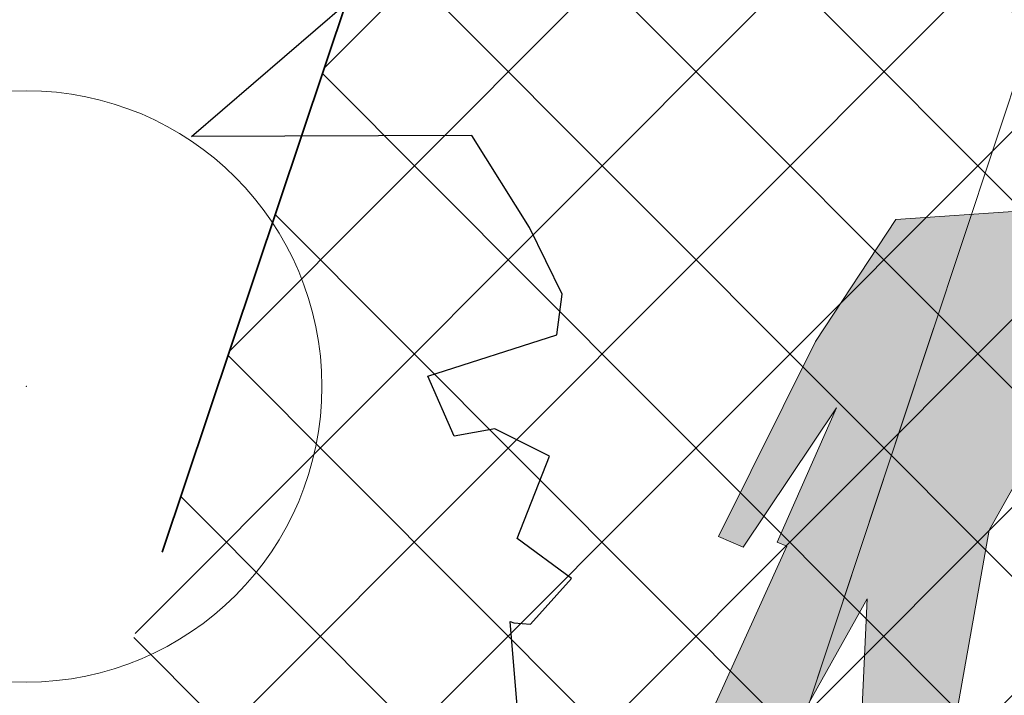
# Model space of a CAD drawing. Header units: metres. Extents: x 6599594 to 6600699, y 5687867 to 5691114.
# Tile 118 of 256: x 6599897.7 to 6599899.36, y 5688721.12 to 5688722.26. Entities that reach past the tile are written whole.
import ezdxf

# ---------------------------------------------------------------- set-up
doc = ezdxf.new("R2010")
doc.units = ezdxf.units.M
doc.header["$MEASUREMENT"] = 0
for name, pattern in [('1', [0]), ('BUG', [1.5, 1, -0.5]), ('L_0_04', [1.5, 1, -0.5])]:
    doc.linetypes.add(name, pattern=pattern)
doc.layers.get('0').update_dxf_attribs({"color": 253, "linetype": 'CONTINUOUS', "lineweight": 13})
doc.layers.add('__gaPoziome', color=7, linetype='CONTINUOUS')
doc.layers.add('RS-drzewa projektowane', color=7, linetype='CONTINUOUS')
for name, color, linetype, lineweight in [('_kolor chodnik', 50, '1', 5), ('_kolor jezdnia', 4, '1', 0), ('_kolor zjazdy kostka', 7, '1', 5), ('_kolor ścieżka @ 1', 10, '1', 0), ('_nasadzenia', 72, 'BUG', 30), ('_obrzeze', 10, 'BUG', 35), ('OT_Komunikacja', 7, 'CONTINUOUS', 0), ('OT_ZagospodarowanieTerenu', 7, 'CONTINUOUS', 0)]:
    doc.layers.add(name, color=color, linetype=linetype, lineweight=lineweight)
pattern_1 = [(45, (0, 0), (-0.1414213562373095, 0.1414213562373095), []), (135, (0, 0), (-0.1414213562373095, -0.1414213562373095), [])]

# ---------------------------------------------------------------- blocks, each defined once
blk = doc.blocks.new('d2')
at = {"layer": '_nasadzenia'}
for p, q in [((-293018.1938077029, 28215.40966504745), (-293017.7984534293, 28215.74964162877)), ((-293017.4792267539, 28215.41244162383), (-293018.1938077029, 28215.40966504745)), ((-293017.3314917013, 28215.17728852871), (-293017.4792267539, 28215.41244162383)), ((-293017.2482667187, 28215.00762989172), (-293017.3314917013, 28215.17728852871)), ((-293017.262052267, 28214.90370684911), (-293017.2482667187, 28215.00762989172)), ((-293017.5911168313, 28214.7988722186), (-293017.262052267, 28214.90370684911)), ((-293017.5240193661, 28214.64558719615), (-293017.5911168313, 28214.7988722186)), ((-293017.4198706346, 28214.66431921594), (-293017.5240193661, 28214.64558719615)), ((-293017.2806340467, 28214.59501953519), (-293017.4198706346, 28214.66431921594)), ((-293017.3634804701, 28214.38433277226), (-293017.2806340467, 28214.59501953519)), ((-293017.2244893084, 28214.28252699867), (-293017.3634804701, 28214.38433277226)), ((-293017.3293743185, 28214.16627670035), (-293017.2244893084, 28214.28252699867)), ((-293017.3515251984, 28213.81535557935), (-293017.3813259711, 28214.17316373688)), ((-293017.3813259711, 28214.17316373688), (-293017.3716003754, 28214.16984078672)), ((-293017.3716003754, 28214.16984078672), (-293017.3293743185, 28214.16627670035))]:
    blk.add_line(p, q, dxfattribs=at)
blk = doc.blocks.new('230')
at = {"color": 0, "linetype": 'Continuous', "lineweight": 18}
blk.add_circle((0, 0), 1, dxfattribs=at)
blk = doc.blocks.new('*U1227')
at = {"linetype": 'Continuous', "lineweight": 0}
h = blk.add_hatch(color=0, dxfattribs=at)
h.dxf.hatch_style = 1
h.paths.add_polyline_path([(-0.116898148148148, 0.7962962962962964), (-0.0694962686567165, 1.067164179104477), (0.1899633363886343, 0.6755270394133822), (0.2128681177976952, 0.6933418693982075), (0.3284982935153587, 0.6264931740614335), (0.4138225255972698, 0.6552901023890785), (0.3402366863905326, 0.3609467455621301), (0.3700591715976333, 0.3542366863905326), (0.2862707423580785, 0.0190829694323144), (0.3604550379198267, 0.0124593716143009), (0.46875, 0.333333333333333), (0.6070254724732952, 0.0875102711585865), (0.6483957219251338, 0.0838903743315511), (0.6842105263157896, 0.1644736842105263), (0.6469622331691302, 0.1691297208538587), (0.5643382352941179, 0.38235294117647), (0.6096590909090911, 0.5636363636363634), (0.690032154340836, 0.4072347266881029), (0.752906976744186, 0.4316860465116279), (0.6037063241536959, 0.7300873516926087), (0.4688801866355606, 0.7520100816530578), (0.332278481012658, 0.6922468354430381), (0.2375565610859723, 0.7443438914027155), (-0.0285714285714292, 1.217460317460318), (-0.1562500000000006, 1.3203125), (-0.242537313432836, 1.324626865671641), (-0.4399999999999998, 1.24), (-0.4999999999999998, 1.000000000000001), (-0.5456656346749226, 0.6346749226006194), (-0.5, 0.63125), (-0.42919921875, 0.9062500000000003), (-0.4485436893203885, 0.6586407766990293), (-0.4309715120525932, 0.6573228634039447), (-0.4889705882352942, -1e-16), (-0.38125, 0), (-0.2730263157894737, 0.6184210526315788), (-0.115625, 0.0937499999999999), (-0.0161830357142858, 0.0937499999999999), (0.0315845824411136, 0.2007494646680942), (-0.0239923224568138, 0.2245681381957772)])
at = {"color": 0, "linetype": 'Continuous', "lineweight": 0}
for points in [[(-0.4399999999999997, 1.24), (-0.2425373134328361, 1.324626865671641), (-0.1562500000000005, 1.3203125), (-0.0285714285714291, 1.217460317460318), (0.2375565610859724, 0.7443438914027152)], [(-0.5, 1), (-0.4399999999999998, 1.24)], [(-0.116898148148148, 0.7962962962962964), (-0.0694962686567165, 1.067164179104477), (0.1899633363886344, 0.6755270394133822), (0.1899633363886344, 0.6755270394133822)], [(-0.5456656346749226, 0.6346749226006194), (-0.5, 0.9999999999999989)], [(-0.4889705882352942, 0), (-0.4309715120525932, 0.6573228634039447), (-0.4485436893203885, 0.6586407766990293), (-0.42919921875, 0.9062500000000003), (-0.5, 0.63125), (-0.5456656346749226, 0.6346749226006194)], [(-0.0239923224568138, 0.2245681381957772), (-0.116898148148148, 0.7962962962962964)], [(-0.4889705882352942, 0), (-0.38125, 0), (-0.2730263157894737, 0.6184210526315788), (-0.115625, 0.09375), (-0.0161830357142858, 0.09375), (0.0315845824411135, 0.2007494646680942), (-0.0239923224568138, 0.2245681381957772)]]:
    blk.add_lwpolyline(points, dxfattribs=at)

msp = doc.modelspace()

# ---------------------------------------------------------------- hatches: boundary and pattern name
at = {"layer": '_kolor chodnik'}
h = msp.add_hatch(dxfattribs=at)
h.set_pattern_fill('ANSI37', color=256, scale=1.6)
h.set_pattern_definition(pattern_1)
h.paths.add_polyline_path([(6599849.938171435, 5688542.085872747), (6599852.232147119, 5688548.938742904), (6599853.573135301, 5688548.489851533), (6599853.827082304, 5688549.248475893), (6599851.793849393, 5688549.929093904), (6599849.895278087, 5688548.982823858), (6599847.823506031, 5688542.793750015)])
edge = h.paths.add_edge_path()
edge.add_line((6600018.106075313, 5689087.454911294), (6600022.42781917, 5689091.229234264))
edge.add_line((6600022.42781917, 5689091.229234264), (6600020.233254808, 5689093.742094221))
edge.add_line((6600020.233254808, 5689093.742094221), (6600017.159471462, 5689091.057656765))
edge.add_arc((6600023.275194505, 5689085.385140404), 8.34143334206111, 137.1531558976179, 148.8016577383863)
edge.add_line((6600016.140105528, 5689089.706021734), (6600018.106075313, 5689087.454911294))
h.paths.add_polyline_path([(6600038.501784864, 5689187.59229436), (6600037.906968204, 5689187.700586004), (6600037.638296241, 5689186.224843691), (6600038.240083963, 5689186.115282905)])
h.paths.add_polyline_path([(6600069.098302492, 5689360.276020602), (6600068.321239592, 5689360.413462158), (6600068.064048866, 5689358.936495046), (6600068.836639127, 5689358.799546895)])
h.paths.add_polyline_path([(6600082.393785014, 5689362.950258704), (6600082.941124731, 5689366.103121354), (6600081.481377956, 5689366.361351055), (6600080.923159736, 5689363.210828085)])
h.paths.add_polyline_path([(6600074.022236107, 5689388.065861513), (6600072.983907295, 5689388.249860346), (6600072.723374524, 5689386.772538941), (6600073.760538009, 5689386.588865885)])
h.paths.add_polyline_path([(6600105.602402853, 5689486.45426531), (6600106.738797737, 5689489.760539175), (6600105.28818975, 5689490.281952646), (6600104.132785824, 5689486.965912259)])
h.paths.add_polyline_path([(6600132.519778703, 5689678.737346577), (6600131.636986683, 5689678.922259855), (6600131.330470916, 5689677.453953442), (6600132.212256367, 5689677.269208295)])
h.paths.add_polyline_path([(6600156.649397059, 5689798.7449027), (6600156.48800471, 5689797.95886096), (6600157.450195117, 5689797.757316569), (6600157.615023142, 5689798.542205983)])
h.paths.add_polyline_path([(6600189.055358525, 5689948.643107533), (6600187.902868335, 5689948.884512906), (6600187.600024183, 5689947.417400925), (6600188.748131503, 5689947.176379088)])
edge = h.paths.add_edge_path()
edge.add_line((6600204.459383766, 5690032.969035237), (6600204.153258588, 5690031.227801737))
edge.add_arc((6600202.328347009, 5690027.299936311), 4.331100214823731, 41.853001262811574, 65.08011546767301, ccw=False)
edge.add_arc((6600032.903931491, 5690051.979071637), 174.020003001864, 352.8070218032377, 353.495463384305)
edge.add_arc((6600202.372679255, 5690027.343587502), 5.999999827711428, 55.12102442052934, 69.64815978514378)
edge = h.paths.add_edge_path()
edge.add_line((6600205.046027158, 5690040.265402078), (6600204.972740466, 5690038.483452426))
edge.add_arc((6600203.986269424, 5690044.401803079), 5.999999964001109, 279.4630688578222, 294.9140560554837)
edge.add_line((6600206.513819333, 5690038.960158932), (6600206.607027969, 5690041.030672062))
edge.add_arc((6600203.986269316, 5690044.401803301), 4.270000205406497, 284.3702444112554, 307.86193139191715, ccw=False)
edge = h.paths.add_edge_path()
edge.add_arc((6600203.547470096, 5690044.558759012), 6.446878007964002, 324.43500910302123, 356.20133685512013, ccw=False)
edge.add_arc((6600203.986269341, 5690044.401803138), 6.000000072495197, 323.2169970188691, 357.4193489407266)
h.paths.add_polyline_path([(6600208.910055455, 5690121.713696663), (6600208.146285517, 5690121.748120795), (6600207.125602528, 5690121.794124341), (6600209.971605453, 5690121.665851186)])
edge = h.paths.add_edge_path()
edge.add_line((6600238.769818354, 5690481.648294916), (6600240.338176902, 5690490.87374652))
edge.add_line((6600240.338176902, 5690490.87374652), (6600241.251295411, 5690510.829461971))
edge.add_line((6600241.251295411, 5690510.829461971), (6600239.524022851, 5690510.928942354))
edge.add_line((6600239.524022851, 5690510.928942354), (6600238.633343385, 5690491.167757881))
edge.add_line((6600238.633343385, 5690491.167757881), (6600234.579716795, 5690467.661262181))
edge.add_line((6600234.579716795, 5690467.661262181), (6600234.449796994, 5690464.966873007))
edge.add_arc((6600242.443669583, 5690464.607462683), 8.001948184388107, 177.4256737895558, 268.2543056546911)
edge.add_line((6600242.199903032, 5690456.609228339), (6600242.216657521, 5690457.359274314))
edge.add_line((6600242.216657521, 5690457.359274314), (6600242.305257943, 5690458.836738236))
edge.add_arc((6600242.444504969, 5690464.607952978), 5.772894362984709, 177.0298084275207, 268.6178439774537, ccw=False)
edge.add_line((6600236.679365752, 5690464.907083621), (6600236.951876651, 5690470.95443634))
edge.add_line((6600236.951876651, 5690470.95443634), (6600238.15078669, 5690478.210832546))
edge.add_line((6600238.15078669, 5690478.210832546), (6600238.769818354, 5690481.648294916))
h.paths.add_polyline_path([(6600238.769818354, 5690481.648294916), (6600238.15078669, 5690478.210832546), (6600239.670056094, 5690477.930590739), (6600240.266710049, 5690481.376366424)])
edge = h.paths.add_edge_path()
edge.add_line((6600223.366500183, 5690460.339976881), (6600223.278629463, 5690457.997544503))
edge.add_arc((6600220.967166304, 5690465.656339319), 7.999999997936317, 286.7940807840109, 300.2738222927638)
edge.add_line((6600225.000231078, 5690458.747331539), (6600225.240084, 5690461.623695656))
edge.add_arc((6600221.105749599, 5690465.648640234), 5.76999998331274, 293.06724424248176, 315.7681070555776, ccw=False)
edge = h.paths.add_edge_path()
edge.add_arc((6600220.025145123, 5690444.676291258), 5.770000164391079, 37.996647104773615, 59.94382588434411, ccw=False)
edge.add_line((6600224.572175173, 5690448.22839199), (6600224.817793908, 5690451.081798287))
edge.add_arc((6600220.025145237, 5690444.676291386), 7.999999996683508, 53.19588653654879, 68.15166733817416)
edge.add_line((6600223.00235276, 5690452.101669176), (6600222.91504296, 5690449.670427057))
edge = h.paths.add_edge_path()
edge.add_arc((6600221.105749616, 5690465.648640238), 7.999999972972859, 328.0222308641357, 357.0132597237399)
edge.add_line((6600229.094882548, 5690465.23180147), (6600229.218816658, 5690467.593604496))
edge.add_line((6600229.218816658, 5690467.593604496), (6600228.218919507, 5690467.645774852))
edge.add_line((6600228.218919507, 5690467.645774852), (6600227.891778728, 5690461.411918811))
h.paths.add_polyline_path([(6600200.980142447, 5690012.236744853), (6600202.317278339, 5690011.956662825), (6600202.522293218, 5690012.935421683), (6600201.182321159, 5690013.216097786)])
h.paths.add_polyline_path([(6600196.457878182, 5689983.98337835), (6600195.202332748, 5689984.246370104), (6600194.899091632, 5689982.777335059), (6600196.150355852, 5689982.515240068)])
edge = h.paths.add_edge_path()
edge.add_line((6600112.305909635, 5689517.991018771), (6600112.691041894, 5689519.807934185))
edge.add_line((6600112.691041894, 5689519.807934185), (6600113.245521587, 5689522.423769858))
edge.add_line((6600113.245521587, 5689522.423769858), (6600111.553124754, 5689522.782507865))
edge.add_line((6600111.553124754, 5689522.782507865), (6600107.405864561, 5689503.21722655))
edge.add_line((6600107.405864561, 5689503.21722655), (6600099.494506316, 5689480.361667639))
edge.add_line((6600099.494506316, 5689480.361667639), (6600099.182814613, 5689478.891218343))
edge.add_arc((6600107.008997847, 5689477.232359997), 8.000059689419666, 168.0325629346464, 257.7529108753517)
edge.add_line((6600105.311960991, 5689469.414366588), (6600105.784990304, 5689471.593619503))
edge.add_arc((6600107.008927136, 5689477.232314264), 5.769999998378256, 168.0321375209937, 257.7533362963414, ccw=False)
edge.add_line((6600101.364343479, 5689478.42879883), (6600101.647245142, 5689479.76342708))
edge.add_line((6600101.647245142, 5689479.76342708), (6600104.132785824, 5689486.965912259))
edge.add_line((6600104.132785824, 5689486.965912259), (6600105.28818975, 5689490.281952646))
edge.add_line((6600105.28818975, 5689490.281952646), (6600108.240043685, 5689498.809726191))
edge.add_line((6600108.240043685, 5689498.809726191), (6600112.305909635, 5689517.991018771))
h.paths.add_polyline_path([(6600136.009573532, 5689645.499114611), (6600138.333647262, 5689645.012304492), (6600138.661671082, 5689646.578318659), (6600134.869459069, 5689647.372651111)])
at = {"layer": '_kolor jezdnia'}
h = msp.add_hatch(dxfattribs=at)
h.set_pattern_fill('ANSI37', color=4, scale=3.5)
h.set_pattern_definition([(45, (0, 0), (-0.3093592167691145, 0.3093592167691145), []), (135, (0, 0), (-0.3093592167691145, -0.3093592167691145), [])])
edge = h.paths.add_edge_path()
edge.add_line((6599833.066047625, 5688539.933393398), (6599850.649511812, 5688527.983462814))
edge.add_arc((6599857.337592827, 5688536.653968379), 10.95025544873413, 169.5012687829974, 232.3548431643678, ccw=False)
edge.add_arc((6599858.085851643, 5688536.618142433), 11.69295282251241, 162.2507788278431, 169.9967502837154, ccw=False)
edge.add_line((6599846.949484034, 5688540.182754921), (6599847.823506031, 5688542.793750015))
edge.add_line((6599847.823506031, 5688542.793750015), (6599849.895278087, 5688548.982823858))
edge.add_line((6599849.895278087, 5688548.982823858), (6599852.434748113, 5688556.56906746))
edge.add_line((6599852.434748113, 5688556.56906746), (6599928.48625871, 5688783.760284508))
edge.add_line((6599928.48625871, 5688783.760284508), (6599931.025728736, 5688791.34652811))
edge.add_line((6599931.025728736, 5688791.34652811), (6599996.657773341, 5688987.411326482))
edge.add_line((6599996.657773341, 5688987.411326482), (6599999.197243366, 5688994.997570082))
edge.add_line((6599999.197243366, 5688994.997570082), (6600021.930100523, 5689062.908193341))
edge.add_line((6600021.930100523, 5689062.908193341), (6600017.620224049, 5689067.371531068))
edge.add_line((6600017.620224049, 5689067.371531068), (6600016.714558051, 5689064.654078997))
edge.add_line((6600016.714558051, 5689064.654078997), (6600012.423620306, 5689051.835617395))
edge.add_line((6600012.423620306, 5689051.835617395), (6600009.884150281, 5689044.249373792))
edge.add_line((6600009.884150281, 5689044.249373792), (6599977.53516164, 5688947.612159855))
edge.add_line((6599977.53516164, 5688947.612159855), (6599974.995691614, 5688940.025916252))
edge.add_line((6599974.995691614, 5688940.025916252), (6599942.096912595, 5688841.746295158))
edge.add_line((6599942.096912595, 5688841.746295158), (6599939.557442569, 5688834.160051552))
edge.add_line((6599939.557442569, 5688834.160051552), (6599882.679288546, 5688664.246042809))
edge.add_line((6599882.679288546, 5688664.246042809), (6599880.139818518, 5688656.659799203))
edge.add_line((6599880.139818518, 5688656.659799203), (6599852.46454386, 5688573.984527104))
edge.add_line((6599852.46454386, 5688573.984527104), (6599842.470137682, 5688544.127903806))
edge.add_arc((6599835.706422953, 5688546.652910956), 7.219660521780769, 248.5480913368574, 339.52856074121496, ccw=False)
h.paths.add_polyline_path([(6600044.653202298, 5689172.271628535), (6600046.276244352, 5689181.431901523), (6600047.759199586, 5689189.801539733), (6600051.0603021, 5689208.432603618), (6600052.368792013, 5689215.817578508), (6600054.808584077, 5689229.587499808), (6600056.11707399, 5689236.972474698), (6600057.346666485, 5689243.912161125), (6600058.655146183, 5689251.297078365), (6600058.831439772, 5689252.292060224), (6600060.098987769, 5689259.445963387), (6600060.139929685, 5689259.677035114), (6600061.407468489, 5689266.830886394), (6600072.329030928, 5689328.470998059), (6600073.637511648, 5689335.855921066), (6600077.337304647, 5689356.73715072), (6600078.820259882, 5689365.106788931), (6600081.142794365, 5689378.214921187), (6600082.538516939, 5689386.092227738), (6600095.187867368, 5689457.483787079), (6600091.082877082, 5689465.8405575), (6600089.043088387, 5689454.328211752), (6600087.870641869, 5689447.711051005), (6600087.560133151, 5689445.958573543), (6600086.562151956, 5689440.326076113), (6600082.433200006, 5689417.022719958), (6600080.95024477, 5689408.65308175), (6600077.202698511, 5689387.502337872), (6600075.719743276, 5689379.132699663), (6600073.469199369, 5689366.430874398), (6600071.986244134, 5689358.061236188), (6600069.98686466, 5689346.776955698), (6600068.591142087, 5689338.899649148), (6600065.559290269, 5689321.78820693), (6600064.163567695, 5689313.910900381), (6600059.719426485, 5689288.828650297), (6600058.323703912, 5689280.951343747), (6600057.563846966, 5689276.662793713), (6600056.168124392, 5689268.785487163), (6600054.804920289, 5689261.091711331), (6600053.409197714, 5689253.21440478), (6600053.264817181, 5689252.399536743), (6600051.869094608, 5689244.522230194), (6600051.183555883, 5689240.653124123), (6600049.787833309, 5689232.775817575), (6600046.593849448, 5689214.749319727), (6600045.198126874, 5689206.872013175), (6600044.41754409, 5689202.466488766), (6600042.934588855, 5689194.096850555), (6600036.429952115, 5689157.38538759), (6600034.946996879, 5689149.01574938), (6600030.579776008, 5689124.367629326), (6600027.529365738, 5689107.151445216), (6600024.895072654, 5689094.014582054), (6600030.583685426, 5689094.264316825), (6600032.945013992, 5689106.191885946), (6600043.170247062, 5689163.901990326)])
edge = h.paths.add_edge_path()
edge.add_line((6600111.106812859, 5689535.144351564), (6600111.256844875, 5689535.85214863))
edge.add_line((6600111.256844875, 5689535.85214863), (6600112.915748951, 5689543.678261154))
edge.add_line((6600112.915748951, 5689543.678261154), (6600117.304772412, 5689564.384094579))
edge.add_line((6600117.304772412, 5689564.384094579), (6600119.067357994, 5689572.699339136))
edge.add_line((6600119.067357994, 5689572.699339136), (6600120.087667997, 5689577.512794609))
edge.add_line((6600120.087667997, 5689577.512794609), (6600121.642890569, 5689584.849775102))
edge.add_line((6600121.642890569, 5689584.849775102), (6600128.436769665, 5689616.900852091))
edge.add_line((6600128.436769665, 5689616.900852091), (6600129.991992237, 5689624.237832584))
edge.add_line((6600129.991992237, 5689624.237832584), (6600132.660554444, 5689636.827148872))
edge.add_line((6600132.660554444, 5689636.827148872), (6600133.208838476, 5689639.444704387))
edge.add_line((6600133.208838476, 5689639.444704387), (6600134.848957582, 5689647.274775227))
edge.add_line((6600134.848957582, 5689647.274775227), (6600138.97649476, 5689666.979995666))
edge.add_line((6600138.97649476, 5689666.979995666), (6600140.51410642, 5689674.320687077))
edge.add_line((6600140.51410642, 5689674.320687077), (6600145.209128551, 5689696.735129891))
edge.add_line((6600145.209128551, 5689696.735129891), (6600146.746740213, 5689704.075821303))
edge.add_line((6600146.746740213, 5689704.075821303), (6600151.462308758, 5689726.588354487))
edge.add_line((6600151.462308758, 5689726.588354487), (6600152.999920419, 5689733.929045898))
edge.add_line((6600152.999920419, 5689733.929045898), (6600155.244070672, 5689744.642813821))
edge.add_line((6600155.244070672, 5689744.642813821), (6600156.781682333, 5689751.983505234))
edge.add_line((6600156.781682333, 5689751.983505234), (6600161.635515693, 5689775.156126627))
edge.add_line((6600161.635515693, 5689775.156126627), (6600163.378142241, 5689783.475576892))
edge.add_line((6600163.378142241, 5689783.475576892), (6600163.850769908, 5689785.731942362))
edge.add_line((6600163.850769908, 5689785.731942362), (6600167.028500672, 5689800.902704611))
edge.add_line((6600167.028500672, 5689800.902704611), (6600179.49088801, 5689860.399222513))
edge.add_line((6600179.49088801, 5689860.399222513), (6600181.233514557, 5689868.718672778))
edge.add_line((6600181.233514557, 5689868.718672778), (6600181.84713393, 5689871.648144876))
edge.add_line((6600181.84713393, 5689871.648144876), (6600183.384745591, 5689878.988836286))
edge.add_line((6600183.384745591, 5689878.988836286), (6600184.935818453, 5689886.393792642))
edge.add_line((6600184.935818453, 5689886.393792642), (6600186.575937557, 5689894.223863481))
edge.add_line((6600186.575937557, 5689894.223863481), (6600194.05133812, 5689929.912074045))
edge.add_line((6600194.05133812, 5689929.912074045), (6600195.691457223, 5689937.742144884))
edge.add_line((6600195.691457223, 5689937.742144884), (6600202.915799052, 5689972.231779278))
edge.add_line((6600202.915799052, 5689972.231779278), (6600204.555918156, 5689980.061850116))
edge.add_line((6600204.555918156, 5689980.061850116), (6600206.062781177, 5689987.255744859))
edge.add_line((6600206.062781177, 5689987.255744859), (6600207.702900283, 5689995.085815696))
edge.add_line((6600207.702900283, 5689995.085815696), (6600210.232559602, 5690007.162628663))
edge.add_line((6600210.232559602, 5690007.162628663), (6600211.694938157, 5690014.144150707))
edge.add_arc((6600028.177652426, 5690052.584442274), 187.5000004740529, 348.1696294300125, 357.4195276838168)
edge.add_line((6600215.487522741, 5690044.142720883), (6600208.310270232, 5690026.480446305))
edge.add_arc((6600032.903933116, 5690051.97907145), 177.2500013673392, 348.1696294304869, 351.7289130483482, ccw=False)
edge.add_line((6600206.38894146, 5690015.640182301), (6600205.966941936, 5690013.625519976))
edge.add_line((6600205.966941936, 5690013.625519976), (6600204.326822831, 5690005.795449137))
edge.add_line((6600204.326822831, 5690005.795449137), (6600197.076961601, 5689971.183982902))
edge.add_line((6600197.076961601, 5689971.183982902), (6600195.334335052, 5689962.864532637))
edge.add_line((6600195.334335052, 5689962.864532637), (6600193.44722506, 5689953.855305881))
edge.add_line((6600193.44722506, 5689953.855305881), (6600191.909227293, 5689946.512771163))
edge.add_line((6600191.909227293, 5689946.512771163), (6600185.496844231, 5689915.899498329))
edge.add_line((6600185.496844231, 5689915.899498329), (6600183.856521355, 5689908.068454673))
edge.add_line((6600183.856521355, 5689908.068454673), (6600182.066605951, 5689899.523243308))
edge.add_line((6600182.066605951, 5689899.523243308), (6600180.32407057, 5689891.204228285))
edge.add_line((6600180.32407057, 5689891.204228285), (6600174.320344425, 5689862.541919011))
edge.add_line((6600174.320344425, 5689862.541919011), (6600172.577809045, 5689854.222903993))
edge.add_line((6600172.577809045, 5689854.222903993), (6600163.663810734, 5689811.666703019))
edge.add_line((6600163.663810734, 5689811.666703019), (6600162.023782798, 5689803.837067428))
edge.add_line((6600162.023782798, 5689803.837067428), (6600160.924220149, 5689798.587659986))
edge.add_line((6600160.924220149, 5689798.587659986), (6600159.279208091, 5689790.734229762))
edge.add_line((6600159.279208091, 5689790.734229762), (6600157.107250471, 5689780.365115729))
edge.add_line((6600157.107250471, 5689780.365115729), (6600155.462238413, 5689772.511685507))
edge.add_line((6600155.462238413, 5689772.511685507), (6600153.380318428, 5689762.572418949))
edge.add_line((6600153.380318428, 5689762.572418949), (6600151.735124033, 5689754.718118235))
edge.add_line((6600151.735124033, 5689754.718118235), (6600148.586504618, 5689739.686336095))
edge.add_line((6600148.586504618, 5689739.686336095), (6600146.885007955, 5689731.563243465))
edge.add_line((6600146.885007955, 5689731.563243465), (6600141.75088822, 5689707.052510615))
edge.add_line((6600141.75088822, 5689707.052510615), (6600140.110896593, 5689699.223048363))
edge.add_line((6600140.110896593, 5689699.223048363), (6600133.483561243, 5689667.583574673))
edge.add_line((6600133.483561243, 5689667.583574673), (6600131.860394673, 5689659.834436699))
edge.add_line((6600131.860394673, 5689659.834436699), (6600131.740984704, 5689659.26436315))
edge.add_line((6600131.740984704, 5689659.26436315), (6600130.117814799, 5689651.515209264))
edge.add_line((6600130.117814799, 5689651.515209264), (6600127.27873359, 5689637.961189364))
edge.add_line((6600127.27873359, 5689637.961189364), (6600126.924568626, 5689636.290366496))
edge.add_line((6600126.924568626, 5689636.290366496), (6600125.166244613, 5689627.995226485))
edge.add_line((6600125.166244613, 5689627.995226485), (6600118.009503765, 5689594.232298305))
edge.add_line((6600118.009503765, 5689594.232298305), (6600116.25117975, 5689585.937158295))
edge.add_line((6600116.25117975, 5689585.937158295), (6600113.665314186, 5689573.737975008))
edge.add_line((6600113.665314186, 5689573.737975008), (6600111.898534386, 5689565.402943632))
edge.add_line((6600111.898534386, 5689565.402943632), (6600104.889982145, 5689532.339115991))
edge.add_line((6600104.889982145, 5689532.339115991), (6600103.22663594, 5689524.492047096))
edge.add_line((6600103.22663594, 5689524.492047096), (6600096.623876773, 5689493.342605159))
edge.add_line((6600096.623876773, 5689493.342605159), (6600094.968986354, 5689485.535427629))
edge.add_line((6600094.968986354, 5689485.535427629), (6600094.300101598, 5689482.379870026))
edge.add_line((6600094.300101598, 5689482.379870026), (6600099.182814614, 5689478.891218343))
edge.add_line((6600099.182814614, 5689478.891218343), (6600099.494506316, 5689480.361667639))
edge.add_line((6600099.494506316, 5689480.361667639), (6600111.106812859, 5689535.144351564))
edge = h.paths.add_edge_path()
edge.add_arc((6600239.213891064, 5690851.400367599), 10.00000000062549, -2.8342403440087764, 76.13703556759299, ccw=False)
edge.add_line((6600249.201658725, 5690850.905901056), (6600249.082723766, 5690848.503524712))
edge.add_line((6600249.082723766, 5690848.503524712), (6600247.016487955, 5690806.767468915))
edge.add_line((6600247.016487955, 5690806.767468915), (6600246.092398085, 5690789.152178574))
edge.add_line((6600246.092398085, 5690789.152178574), (6600233.768116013, 5690572.015170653))
edge.add_line((6600233.768116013, 5690572.015170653), (6600228.959056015, 5690465.296202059))
edge.add_line((6600228.959056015, 5690465.296202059), (6600234.588724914, 5690465.017134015))
edge.add_line((6600234.588724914, 5690465.017134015), (6600239.262540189, 5690571.767576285))
edge.add_line((6600239.262540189, 5690571.767576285), (6600252.50503885, 5690806.400146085))
edge.add_line((6600252.50503885, 5690806.400146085), (6600254.569211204, 5690848.094521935))
edge.add_arc((6600262.559425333, 5690847.6989487), 7.999999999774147, 76.13703557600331, 177.1657596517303, ccw=False)
edge.add_line((6600264.476229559, 5690855.465921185), (6600241.609896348, 5690861.109083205))
edge = h.paths.add_edge_path()
edge.add_line((6600250.031475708, 5690451.625307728), (6600250.231741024, 5690455.772579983))
edge.add_line((6600250.231741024, 5690455.772579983), (6600246.257763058, 5690456.417303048))
edge.add_line((6600246.257763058, 5690456.417303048), (6600242.171761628, 5690456.61060902))
edge.add_arc((6600242.563100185, 5690464.586983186), 7.985968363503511, 176.9123644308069, 267.1911945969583, ccw=False)
edge.add_line((6600234.588724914, 5690465.017134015), (6600228.959056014, 5690465.296202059))
edge.add_arc((6600220.965133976, 5690465.657286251), 8.002072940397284, 267.8289300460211, 357.413716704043, ccw=False)
edge.add_line((6600220.661989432, 5690457.660957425), (6600212.406915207, 5690458.119572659))
edge.add_line((6600212.406915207, 5690458.119572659), (6600208.431872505, 5690457.817501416))
edge.add_line((6600208.431872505, 5690457.817501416), (6600208.233912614, 5690454.548331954))
edge.add_line((6600208.233912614, 5690454.548331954), (6600212.129565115, 5690453.127270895))
edge.add_line((6600212.129565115, 5690453.127270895), (6600218.640548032, 5690452.76554962))
edge.add_line((6600218.640548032, 5690452.76554962), (6600216.486747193, 5690452.885205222))
edge.add_line((6600216.486747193, 5690452.885205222), (6600220.468905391, 5690452.663974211))
edge.add_arc((6600220.025145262, 5690444.676291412), 7.99999997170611, -0.3386579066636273, 86.8201700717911, ccw=False)
edge.add_line((6600228.025005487, 5690444.629006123), (6600227.803602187, 5690439.649256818))
edge.add_line((6600227.803602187, 5690439.649256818), (6600226.885525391, 5690435.936828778))
edge.add_line((6600226.885525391, 5690435.936828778), (6600225.534849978, 5690405.967249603))
edge.add_line((6600225.534849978, 5690405.967249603), (6600226.115199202, 5690402.187514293))
edge.add_line((6600226.115199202, 5690402.187514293), (6600213.445139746, 5690121.008786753))
edge.add_line((6600213.445139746, 5690121.008786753), (6600213.352800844, 5690118.960058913))
edge.add_line((6600213.352800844, 5690118.960058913), (6600209.980184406, 5690044.131649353))
edge.add_arc((6600203.98626942, 5690044.401803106), 5.999999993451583, 257.4162346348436, 357.41934921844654, ccw=False)
edge.add_line((6600202.679069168, 5690038.545931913), (6600201.589735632, 5690033.666039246))
edge.add_line((6600201.589735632, 5690033.666039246), (6600203.67987942, 5690033.199458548))
edge.add_arc((6600202.372679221, 5690027.343587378), 5.999999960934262, -8.27108729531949, 77.41623506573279, ccw=False)
edge.add_line((6600208.310270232, 5690026.480446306), (6600215.487522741, 5690044.142720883))
edge.add_line((6600215.487522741, 5690044.142720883), (6600216.199687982, 5690059.9446614))
edge.add_line((6600216.199687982, 5690059.9446614), (6600216.537356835, 5690067.437056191))
edge.add_line((6600216.537356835, 5690067.437056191), (6600223.893528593, 5690230.66011469))
edge.add_line((6600223.893528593, 5690230.66011469), (6600224.231197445, 5690238.152509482))
edge.add_line((6600224.231197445, 5690238.152509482), (6600233.507835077, 5690443.987992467))
edge.add_arc((6600241.499722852, 5690443.627812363), 7.999999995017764, 87.29208981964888, 177.4195277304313, ccw=False)
edge.add_line((6600241.877677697, 5690451.618879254), (6600246.021541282, 5690451.422886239))
edge.add_line((6600246.021541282, 5690451.422886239), (6600246.427694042, 5690451.44338883))
edge.add_line((6600246.427694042, 5690451.44338883), (6600246.79397003, 5690451.461878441))
edge.add_line((6600246.79397003, 5690451.461878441), (6600250.031475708, 5690451.625307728))
edge = h.paths.add_edge_path()
edge.add_line((6600007.33756506, 5689086.20374581), (6600006.980466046, 5689080.740822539))
edge.add_line((6600006.980466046, 5689080.740822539), (6600007.229745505, 5689080.720859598))
edge.add_line((6600007.229745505, 5689080.720859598), (6600008.093335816, 5689080.601653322))
edge.add_line((6600008.093335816, 5689080.601653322), (6600008.702681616, 5689080.53831051))
edge.add_arc((6600008.140193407, 5689070.554142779), 9.999999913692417, -18.557800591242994, 86.77547804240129, ccw=False)
edge.add_line((6600017.620224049, 5689067.371531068), (6600021.930100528, 5689062.908193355))
edge.add_arc((6599734.83819726, 5689159.011261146), 302.7499967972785, 341.4922000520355, 343.8640860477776)
edge.add_arc((6600034.895369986, 5689072.315877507), 9.581213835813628, 98.63328270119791, 164.5273290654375, ccw=False)
edge.add_line((6600033.457137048, 5689081.788529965), (6600033.832640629, 5689081.798737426))
edge.add_line((6600033.832640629, 5689081.798737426), (6600034.422462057, 5689082.05700874))
edge.add_line((6600034.422462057, 5689082.05700874), (6600036.833623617, 5689082.139040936))
edge.add_line((6600036.833623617, 5689082.139040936), (6600036.730225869, 5689087.148851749))
edge.add_line((6600036.730225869, 5689087.148851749), (6600036.579860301, 5689087.134303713))
edge.add_arc((6600036.479565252, 5689093.136286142), 6.002820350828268, 169.1687651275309, 270.9573417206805, ccw=False)
edge.add_line((6600030.583685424, 5689094.264316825), (6600024.895072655, 5689094.014582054))
edge.add_arc((6600015.200558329, 5689096.162123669), 9.929528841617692, 271.0943432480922, 347.5094668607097, ccw=False)
edge.add_arc((6600014.909438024, 5689089.646776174), 3.446070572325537, 264.4236009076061, 278.0194998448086, ccw=False)
edge.add_line((6600014.574573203, 5689086.217014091), (6600014.299554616, 5689086.232508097))
edge.add_line((6600014.299554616, 5689086.232508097), (6600010.474232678, 5689086.448019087))
edge.add_line((6600010.474232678, 5689086.448019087), (6600007.33756506, 5689086.20374581))
edge = h.paths.add_edge_path()
edge.add_line((6600105.490725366, 5689463.953528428), (6600106.927559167, 5689464.047234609))
edge.add_line((6600106.927559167, 5689464.047234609), (6600107.835, 5689468.66))
edge.add_line((6600107.835, 5689468.66), (6600105.311960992, 5689469.414366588))
edge.add_arc((6600107.008997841, 5689477.232359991), 8.000059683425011, 168.0325628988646, 257.75291091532, ccw=False)
edge.add_line((6600099.182814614, 5689478.891218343), (6600094.300101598, 5689482.379870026))
edge.add_arc((6600586.245114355, 5689378.104238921), 502.8750369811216, 168.032376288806, 169.9522165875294)
edge.add_line((6600091.082877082, 5689465.8405575), (6600095.187867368, 5689457.483787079))
edge.add_arc((6600103.065173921, 5689456.088064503), 8.000000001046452, 77.7533362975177, 169.9524553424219, ccw=False)
edge.add_line((6600104.762140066, 5689463.906012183), (6600105.490725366, 5689463.953528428))
at = {"layer": '_kolor zjazdy kostka'}
h = msp.add_hatch(dxfattribs=at)
h.set_pattern_fill('ANSI37', color=256, scale=1.6)
h.set_pattern_definition(pattern_1)
h.paths.add_polyline_path([(6600244.137440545, 5690813.934732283), (6600242.369522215, 5690814.022127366), (6600242.097568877, 5690808.528921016), (6600243.865482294, 5690808.441426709)])
h.paths.add_polyline_path([(6600247.012128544, 5690806.679412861), (6600247.442736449, 5690815.377295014), (6600247.393289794, 5690814.378518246), (6600247.113277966, 5690808.722537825)])
h.paths.add_polyline_path([(6600242.297085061, 5690788.088808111), (6600240.958726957, 5690788.155683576), (6600240.648818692, 5690782.664569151), (6600241.987258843, 5690782.599147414)])
h.paths.add_polyline_path([(6600245.558275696, 5690780.919298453), (6600246.037231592, 5690789.405686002), (6600244.985820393, 5690788.453468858), (6600244.612601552, 5690781.981345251)])
h.paths.add_polyline_path([(6600241.348405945, 5690723.711515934), (6600242.272017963, 5690722.691689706), (6600242.749709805, 5690731.155680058), (6600241.698138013, 5690730.203317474), (6600241.472690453, 5690726.27550499)])
h.paths.add_polyline_path([(6600225.772794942, 5690394.589141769), (6600224.731429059, 5690393.637598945), (6600224.461246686, 5690387.644646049), (6600225.412923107, 5690386.603142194)])
h.paths.add_polyline_path([(6600223.012390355, 5690333.280720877), (6600223.372595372, 5690341.272607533), (6600222.32835346, 5690340.318436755), (6600222.058239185, 5690334.324941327)])
h.paths.add_polyline_path([(6600215.496388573, 5690166.390602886), (6600215.856593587, 5690174.382489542), (6600214.812834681, 5690173.428760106), (6600214.542018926, 5690167.435062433)])
h.paths.add_polyline_path([(6600212.446537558, 5690121.053392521), (6600213.399499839, 5690120.010473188), (6600213.788744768, 5690128.503024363), (6600212.745135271, 5690127.54943145)])
h.paths.add_polyline_path([(6600209.977420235, 5690121.665589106), (6600210.225142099, 5690127.162117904), (6600207.346107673, 5690127.291879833), (6600207.119593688, 5690121.794395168)])
h.paths.add_polyline_path([(6600207.950178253, 5690070.725854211), (6600204.880846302, 5690070.828947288), (6600204.643784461, 5690065.333808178), (6600207.702521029, 5690065.204598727)])
h.paths.add_polyline_path([(6600200.981479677, 5690012.236464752), (6600199.969248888, 5690007.339980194), (6600201.282587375, 5690007.064882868), (6600202.31726072, 5690011.956666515)])
h.paths.add_polyline_path([(6600193.613960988, 5689970.406358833), (6600192.398010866, 5689970.660657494), (6600191.286205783, 5689965.274578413), (6600192.486379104, 5689965.023185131)])
h.paths.add_polyline_path([(6600189.061271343, 5689948.671423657), (6600189.98413328, 5689953.050774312), (6600188.818902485, 5689953.32186217), (6600187.908781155, 5689948.91282903)])
h.paths.add_polyline_path([(6600180.976201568, 5689915.317449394), (6600179.952861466, 5689910.421322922), (6600181.008474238, 5689910.200199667), (6600182.033843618, 5689915.09540201)])
h.paths.add_polyline_path([(6600176.508279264, 5689893.538690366), (6600177.476023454, 5689893.335973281), (6600178.603605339, 5689898.719146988), (6600177.636002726, 5689898.922290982)])
h.paths.add_polyline_path([(6600179.28182965, 5689859.401159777), (6600180.522246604, 5689860.211927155), (6600181.057490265, 5689860.561775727), (6600183.598022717, 5689860.029600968), (6600184.726606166, 5689865.412570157), (6600182.186324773, 5689865.943033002), (6600181.604764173, 5689866.832779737), (6600181.024456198, 5689867.720610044)])
h.paths.add_polyline_path([(6600160.200810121, 5689810.862606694), (6600159.232772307, 5689811.065842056), (6600158.207991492, 5689806.171529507), (6600159.175735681, 5689805.968812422)])
h.paths.add_polyline_path([(6600156.49391753, 5689797.987177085), (6600155.463416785, 5689793.068691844), (6600156.431160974, 5689792.865974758), (6600157.461419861, 5689797.784520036)])
edge = h.paths.add_edge_path()
edge.add_arc((6600173.111981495, 5689800.679690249), 5.999999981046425, 204.673115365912, 239.5411154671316, ccw=False)
edge.add_arc((6600173.162096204, 5689800.685330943), 6.047914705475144, 168.3203586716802, 204.5234866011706, ccw=False)
edge.add_line((6600167.239404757, 5689801.9096668), (6600163.651667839, 5689784.781499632))
edge.add_arc((6600169.524220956, 5689783.551410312), 5.999999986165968, 139.2146049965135, 168.1696294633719, ccw=False)
edge.add_arc((6600169.524220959, 5689783.551410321), 5.999999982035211, 96.80962310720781, 139.2146050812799, ccw=False)
edge.add_line((6600168.812796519, 5689789.509083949), (6600170.070461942, 5689795.507731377))
h.paths.add_polyline_path([(6600163.526364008, 5689776.866746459), (6600166.051243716, 5689776.337874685), (6600167.179826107, 5689781.720838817), (6600164.653945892, 5689782.249920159), (6600163.941148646, 5689783.340449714), (6600163.493329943, 5689784.025580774), (6600161.750703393, 5689775.706130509), (6600162.438017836, 5689776.155376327)])
h.paths.add_polyline_path([(6600152.614191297, 5689774.643430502), (6600153.639138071, 5689779.536616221), (6600152.646757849, 5689779.744928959), (6600151.646447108, 5689774.846147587)])
h.paths.add_polyline_path([(6600150.121074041, 5689767.466820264), (6600148.177624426, 5689758.16795459), (6600149.115997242, 5689757.971390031), (6600151.066362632, 5689767.268392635)])
h.paths.add_polyline_path([(6600142.970741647, 5689739.332500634), (6600141.888449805, 5689734.142420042), (6600144.036614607, 5689733.695518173), (6600145.123068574, 5689738.882330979)])
h.paths.add_polyline_path([(6600136.256357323, 5689701.052153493), (6600137.154085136, 5689700.864096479), (6600138.287960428, 5689706.274871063), (6600137.386492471, 5689706.464182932)])
h.paths.add_polyline_path([(6600130.081494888, 5689667.099389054), (6600129.212847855, 5689667.281639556), (6600128.083282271, 5689661.898895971), (6600128.953953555, 5689661.716447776)])
h.paths.add_polyline_path([(6600128.397394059, 5689659.030340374), (6600127.554144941, 5689659.207226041), (6600126.49340855, 5689653.810049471), (6600127.269860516, 5689653.647397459)])
h.paths.add_polyline_path([(6600134.990411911, 5689640.633636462), (6600137.30714639, 5689640.148363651), (6600138.339560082, 5689645.040620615), (6600136.015486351, 5689645.500958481), (6600135.435178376, 5689646.388788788), (6600134.8548704, 5689647.276619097), (6600133.214751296, 5689639.446548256), (6600134.102581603, 5689640.026856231)])
h.paths.add_polyline_path([(6600122.164164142, 5689634.294831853), (6600121.024067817, 5689628.914244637), (6600122.015114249, 5689628.705875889), (6600123.155614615, 5689634.086346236)])
h.paths.add_polyline_path([(6600114.54207576, 5689593.450769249), (6600113.493359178, 5689593.398339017), (6600112.364315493, 5689588.045694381), (6600113.29076438, 5689587.54753241)])
h.paths.add_polyline_path([(6600110.194543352, 5689572.941097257), (6600109.20781945, 5689573.148880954), (6600108.067717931, 5689567.768269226), (6600109.05014319, 5689567.535215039)])
h.paths.add_polyline_path([(6600119.083213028, 5689565.540446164), (6600119.089125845, 5689565.542290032), (6600121.462438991, 5689565.065690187), (6600122.598093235, 5689570.447168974), (6600120.229622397, 5689570.949214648), (6600119.651446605, 5689571.8119627), (6600119.073270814, 5689572.727655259), (6600117.310757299, 5689564.412754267)])
h.paths.add_polyline_path([(6600101.698666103, 5689532.937884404), (6600100.730666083, 5689533.141679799), (6600099.694214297, 5689528.250234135), (6600100.669121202, 5689528.045267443)])
h.paths.add_polyline_path([(6600094.064021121, 5689496.827028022), (6600093.080194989, 5689497.033910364), (6600092.036590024, 5689492.143967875), (6600093.038865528, 5689491.933250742)])
h.paths.add_polyline_path([(6600083.709836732, 5689453.74980843), (6600082.738586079, 5689448.336231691), (6600084.647281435, 5689448.027407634), (6600085.606840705, 5689453.416583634)])
h.paths.add_polyline_path([(6600084.434394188, 5689446.82589514), (6600083.348896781, 5689447.018140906), (6600082.567374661, 5689442.58660872), (6600083.649300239, 5689442.394910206)])
h.paths.add_polyline_path([(6600078.04194071, 5689410.721110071), (6600078.996952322, 5689416.137564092), (6600078.054833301, 5689416.304853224), (6600077.111232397, 5689410.886043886)])
h.paths.add_polyline_path([(6600072.911565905, 5689386.768652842), (6600071.960466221, 5689381.312635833), (6600072.800073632, 5689381.16322159), (6600073.766450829, 5689386.590709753)])
h.paths.add_polyline_path([(6600082.887400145, 5689379.432062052), (6600085.278102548, 5689379.03494316), (6600086.160383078, 5689383.956496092), (6600083.759726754, 5689384.355378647), (6600083.152078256, 5689385.224725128), (6600082.544429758, 5689386.094071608), (6600081.148707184, 5689378.216765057), (6600082.018053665, 5689378.824413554)])
h.paths.add_polyline_path([(6600080.731401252, 5689363.247695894), (6600080.041469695, 5689363.369939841), (6600079.433821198, 5689364.239286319), (6600078.8261727, 5689365.1086328), (6600077.343217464, 5689356.73899459), (6600078.212563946, 5689357.346643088), (6600079.081910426, 5689357.954291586), (6600081.429189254, 5689357.564866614), (6600082.388748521, 5689362.980514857)])
h.paths.add_polyline_path([(6600069.104215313, 5689360.304336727), (6600070.063917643, 5689365.720487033), (6600069.2708267, 5689365.861009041), (6600068.327152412, 5689360.441778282)])
h.paths.add_polyline_path([(6600066.550616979, 5689345.891799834), (6600065.546169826, 5689346.069805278), (6600064.677796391, 5689341.145792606), (6600065.678290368, 5689340.968483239)])
h.paths.add_polyline_path([(6600061.138656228, 5689321.077501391), (6600060.270282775, 5689316.15348863), (6600061.250715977, 5689315.979734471), (6600062.127590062, 5689320.902245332)])
h.paths.add_polyline_path([(6600055.325252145, 5689288.11325564), (6600054.456878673, 5689283.189242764), (6600055.410852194, 5689283.020177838), (6600056.283178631, 5689287.917022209)])
h.paths.add_polyline_path([(6600048.045675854, 5689182.819289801), (6600050.371939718, 5689182.407116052), (6600051.31444535, 5689187.67761207), (6600048.980409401, 5689188.064690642), (6600048.372760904, 5689188.934037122), (6600047.765112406, 5689189.803383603), (6600046.306982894, 5689181.603992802), (6600046.972918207, 5689182.069462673)])
h.paths.add_polyline_path([(6600040.943690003, 5689201.374141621), (6600039.339175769, 5689201.66987967), (6600038.429882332, 5689196.244216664), (6600039.984130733, 5689195.958493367)])
h.paths.add_polyline_path([(6600032.993704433, 5689156.473759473), (6600032.278185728, 5689156.600537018), (6600031.299242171, 5689151.188930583), (6600032.034145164, 5689151.058111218)])
h.paths.add_polyline_path([(6600026.309179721, 5689123.603833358), (6600025.417362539, 5689118.683970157), (6600026.271201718, 5689118.532684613), (6600027.143528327, 5689123.456001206)])
h.paths.add_polyline_path([(6600013.302986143, 5689054.462576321), (6600015.842456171, 5689062.048819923), (6600014.576741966, 5689061.417973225), (6600012.672139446, 5689055.728290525)])
h.paths.add_polyline_path([(6599974.547216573, 5688938.686171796), (6599977.086686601, 5688946.272415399), (6599975.820972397, 5688945.641568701), (6599973.916369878, 5688939.951886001)])
h.paths.add_polyline_path([(6599942.102825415, 5688841.748139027), (6599940.837111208, 5688841.117292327), (6599938.932508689, 5688835.427609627), (6599939.563355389, 5688834.161895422)])
h.paths.add_polyline_path([(6599882.685201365, 5688664.247886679), (6599881.419487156, 5688663.617039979), (6599879.514884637, 5688657.927357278), (6599880.145731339, 5688656.661643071)])
h.paths.add_polyline_path([(6599851.799762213, 5688549.930937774), (6599853.832995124, 5688549.250319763), (6599855.42016389, 5688553.991722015), (6599853.386930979, 5688554.672340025), (6599852.913795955, 5688555.621625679), (6599852.440660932, 5688556.570911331), (6599849.901190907, 5688548.984667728)])
h.paths.add_polyline_path([(6600233.581687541, 5690586.458647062), (6600234.520016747, 5690585.337735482), (6600234.976631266, 5690593.428266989), (6600233.922640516, 5690592.499827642)])
h.paths.add_polyline_path([(6600231.72837122, 5690526.750719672), (6600230.676277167, 5690525.793817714), (6600230.420013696, 5690519.782861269), (6600231.363586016, 5690518.655686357)])
h.paths.add_polyline_path([(6600237.577122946, 5690639.505119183), (6600236.516490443, 5690638.540451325), (6600236.176926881, 5690632.541599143), (6600237.1204992, 5690631.41442423)])
h.paths.add_polyline_path([(6600238.927801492, 5690681.139540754), (6600239.8637879, 5690680.021427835), (6600240.320411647, 5690688.112122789), (6600239.268317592, 5690687.155220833)])
h.paths.add_polyline_path([(6600218.12228406, 5690224.814875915), (6600217.079933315, 5690223.86243318), (6600216.809648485, 5690217.865326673), (6600217.762143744, 5690216.822918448)])
h.paths.add_polyline_path([(6600219.363739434, 5690274.535639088), (6600220.31588625, 5690273.493612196), (6600220.675810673, 5690281.480778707), (6600219.633750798, 5690280.528598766)])
h.paths.add_polyline_path([(6600168.759867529, 5689856.554734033), (6600169.729143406, 5689856.3516961), (6600170.857343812, 5689861.737822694), (6600169.889741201, 5689861.940966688)])
h.paths.add_polyline_path([(6600168.841833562, 5689852.115601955), (6600167.871405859, 5689852.319339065), (6600166.844894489, 5689847.425845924), (6600167.816759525, 5689847.221809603)])
at = {"layer": '_kolor ścieżka @ 1'}
h = msp.add_hatch(dxfattribs=at)
h.set_pattern_fill('ANSI37', color=10, scale=1.8)
h.set_pattern_definition([(45, (0, 0), (-0.1590990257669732, 0.1590990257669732), []), (135, (0, 0), (-0.1590990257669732, -0.1590990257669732), [])])
edge = h.paths.add_edge_path()
edge.add_line((6599877.145262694, 5688659.244027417), (6599854.614951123, 5688591.938475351))
edge.add_line((6599854.614951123, 5688591.938475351), (6599854.214414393, 5688589.387325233))
edge.add_line((6599854.214414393, 5688589.387325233), (6599839.435327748, 5688545.233719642))
edge.add_arc((6599834.523035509, 5688547.748213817), 5.518450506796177, 246.51508714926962, 332.8930934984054, ccw=False)
edge.add_line((6599832.323891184, 5688542.686883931), (6599836.925902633, 5688539.594394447))
edge.add_arc((6599835.881373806, 5688546.52869976), 7.012533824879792, 278.5661808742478, 339.9794081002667)
edge.add_line((6599842.470137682, 5688544.127903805), (6599857.359687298, 5688588.607952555))
edge.add_line((6599857.359687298, 5688588.607952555), (6599857.303782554, 5688591.591210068))
edge.add_line((6599857.303782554, 5688591.591210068), (6599879.508971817, 5688657.925513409))
edge.add_line((6599879.508971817, 5688657.925513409), (6599879.193548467, 5688658.558370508))
edge.add_line((6599879.193548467, 5688658.558370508), (6599877.145262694, 5688659.244027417))
h.paths.add_polyline_path([(6599879.193548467, 5688658.558370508), (6599879.508971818, 5688657.925513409), (6599881.413574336, 5688663.615196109), (6599880.780717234, 5688663.299772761), (6599878.732431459, 5688663.985429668), (6599877.145262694, 5688659.244027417)])
h.paths.add_polyline_path([(6599938.92659587, 5688835.425765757), (6599938.611172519, 5688836.058622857), (6599936.562886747, 5688836.744279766), (6599878.732431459, 5688663.985429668), (6599880.780717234, 5688663.299772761), (6599881.413574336, 5688663.615196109)])
h.paths.add_polyline_path([(6599974.364844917, 5688941.291630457), (6599974.049421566, 5688941.924487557), (6599972.001135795, 5688942.610144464), (6599936.562886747, 5688836.744279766), (6599938.611172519, 5688836.058622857), (6599938.92659587, 5688835.425765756)])
h.paths.add_polyline_path([(6599974.049421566, 5688941.924487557), (6599974.364844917, 5688941.291630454), (6600009.253303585, 5689045.515087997), (6600008.937880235, 5689046.147945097), (6600006.889594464, 5689046.833602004), (6599972.001135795, 5688942.610144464)])
h.paths.add_polyline_path([(6600008.937880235, 5689046.147945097), (6600009.253303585, 5689045.515087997), (6600011.157906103, 5689051.204770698), (6600010.525049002, 5689050.889347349), (6600008.476763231, 5689051.575004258), (6600006.889594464, 5689046.833602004)])
edge = h.paths.add_edge_path()
edge.add_arc((6599858.085851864, 5688536.618142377), 11.69295304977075, 162.2507788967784, 169.9967501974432)
edge.add_line((6599846.570656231, 5688538.649255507), (6599849.824991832, 5688528.706403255))
edge.add_line((6599849.824991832, 5688528.706403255), (6599853.13552, 5688528.731057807))
edge.add_line((6599853.13552, 5688528.731057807), (6599849.868997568, 5688538.728963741))
edge.add_line((6599849.868997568, 5688538.728963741), (6599850.886451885, 5688541.768438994))
edge.add_line((6599850.886451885, 5688541.768438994), (6599849.938171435, 5688542.085872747))
edge.add_line((6599849.938171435, 5688542.085872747), (6599847.823506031, 5688542.793750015))
edge.add_line((6599847.823506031, 5688542.793750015), (6599846.949484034, 5688540.182754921))
edge = h.paths.add_edge_path()
edge.add_arc((6600008.743460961, 5689068.123037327), 7.659999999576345, 341.4922000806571, 372.1491631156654)
edge.add_line((6600016.231900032, 5689069.735141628), (6600014.371922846, 5689078.374983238))
edge.add_arc((6600008.140193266, 5689070.554142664), 10.00000004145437, 51.45178747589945, 78.26461791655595)
edge.add_line((6600010.174112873, 5689080.345116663), (6600010.018184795, 5689077.57739322))
edge.add_arc((6600009.814745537, 5689075.098871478), 2.486856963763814, 14.594442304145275, 85.30763078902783, ccw=False)
edge.add_line((6600012.221360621, 5689075.725498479), (6600013.747330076, 5689068.63716722))
edge.add_line((6600013.747330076, 5689068.63716722), (6600013.596857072, 5689066.921144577))
edge.add_line((6600013.596857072, 5689066.921144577), (6600008.476763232, 5689051.575004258))
edge.add_line((6600008.476763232, 5689051.575004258), (6600010.525049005, 5689050.889347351))
edge.add_line((6600010.525049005, 5689050.889347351), (6600011.157906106, 5689051.204770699))
edge.add_line((6600011.157906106, 5689051.204770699), (6600016.007289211, 5689065.69149478))

# ---------------------------------------------------------------- linework, layer by layer
at = {"layer": '_obrzeze'}
msp.add_line((6600013.484863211, 5689066.53586856), (6599854.614951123, 5688591.938475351), dxfattribs=at)
at = {"layer": 'OT_Komunikacja', "linetype": 'Continuous', "flags": 128}
msp.add_lwpolyline([(6599866.536, 5688624.141), (6599877.057, 5688656.064999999), (6599884.335, 5688677.317999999), (6599889.136, 5688692.481), (6599895.841, 5688711.497), (6599905.455, 5688740.437999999), (6599916.5, 5688773.850999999), (6599925.59, 5688801.046), (6599935.457, 5688831.303), (6599947.402999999, 5688865.905)], dxfattribs=at)
at = {"layer": 'OT_ZagospodarowanieTerenu', "linetype": 'L_0_04', "flags": 128}
msp.add_lwpolyline([(6599889.136, 5688692.481), (6599884.883999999, 5688713.286999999), (6599891.079999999, 5688719.837), (6599901.178999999, 5688741.971), (6599912.576, 5688775.531), (6599922.112, 5688804.271999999), (6599932.318, 5688831.868), (6599945.899, 5688866.467), (6599947.402999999, 5688865.905), (6599935.457, 5688831.303), (6599925.59, 5688801.046), (6599916.5, 5688773.850999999), (6599905.455, 5688740.437999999), (6599895.841, 5688711.497)], close=True, dxfattribs=at)
at = {"layer": 'OT_ZagospodarowanieTerenu'}
msp.add_point((6599897.709, 5688721.642), dxfattribs=at)

# ---------------------------------------------------------------- block references
at = {"layer": '__gaPoziome', "color": 182, "rotation": 340.6442399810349}
msp.add_blockref('*U1227', (6599899.184350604, 5688720.608639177), dxfattribs=at)
at = {"layer": 'OT_ZagospodarowanieTerenu', "linetype": 'Continuous', "xscale": 0.5, "yscale": 0.5, "zscale": 0.5}
msp.add_blockref('230', (6599897.709, 5688721.642), dxfattribs=at)
at = {"layer": 'RS-drzewa projektowane', "xscale": 0.6632819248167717, "yscale": 0.6632819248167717, "zscale": 0.6632819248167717}
msp.add_blockref('d2', (6794251.660033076, 5670007.293409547), dxfattribs=at)

doc.saveas('drawing.dxf')
